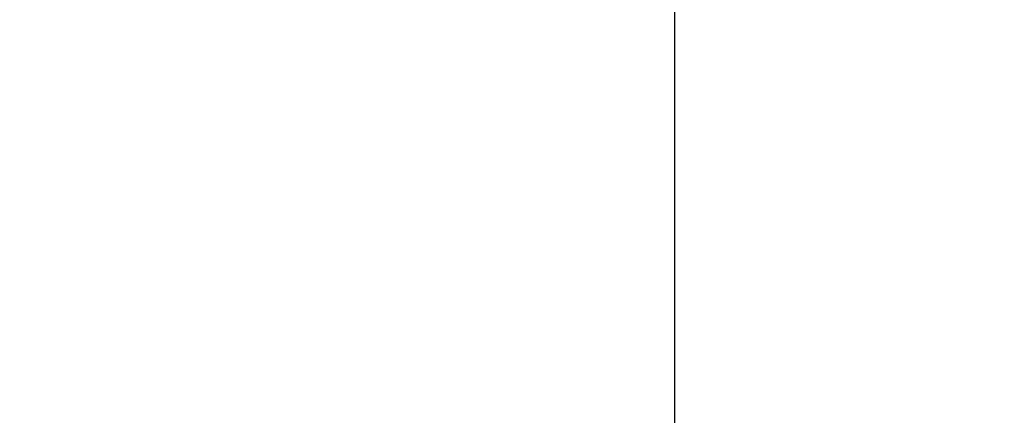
# Model space of a CAD drawing. Header units: metres. Extents: x 63115 to 703450, y -261936 to -53969.
# Tile 82 of 197: x 163421 to 163437, y -134569 to -134563. Entities that reach past the tile are written whole.
import ezdxf

# ---------------------------------------------------------------- set-up
doc = ezdxf.new("R2010")
doc.units = ezdxf.units.M
doc.linetypes.add('DASHDOT2', pattern=[12.7, 6.35, -3.175, 0, -3.175])
doc.layers.add('_01-STRAMIENEN', color=253, linetype='DASHDOT2')
doc.layers.add('_03-PROJECTION', color=1, linetype='Continuous')
doc.layers.add('_01Hulplijnen', color=6, linetype='Continuous', plot=False)

# ---------------------------------------------------------------- blocks, each defined once
blk = doc.blocks.new('*U244')
at = {"layer": '_01-STRAMIENEN'}
blk.add_lwpolyline([(2500, 5487.358), (2500, -4768.642)], dxfattribs=at)
at = {"layer": '_01Hulplijnen'}
blk.add_lwpolyline([(2500, 5487.358), (2500, -4768.642)], dxfattribs=at)
blk = doc.blocks.new('*U198')
at = {"layer": '_01Hulplijnen'}
blk.add_lwpolyline([(2500, -766.03), (2500, -4752.839)], dxfattribs=at)

msp = doc.modelspace()

# ---------------------------------------------------------------- linework, layer by layer
at = {"layer": '_03-PROJECTION'}
for start_param, end_param in [(5.35272, 10.194284), (0.531155, 2.601165)]:
    msp.add_ellipse((160931.8, -130410.606), major_axis=(-6500, 0), ratio=0.638462, start_param=start_param, end_param=end_param, dxfattribs=at)

# ---------------------------------------------------------------- block references
for name in ['*U244', '*U198']:
    msp.add_blockref(name, (160931.8, -130410.606), dxfattribs=at)

doc.saveas('drawing.dxf')
